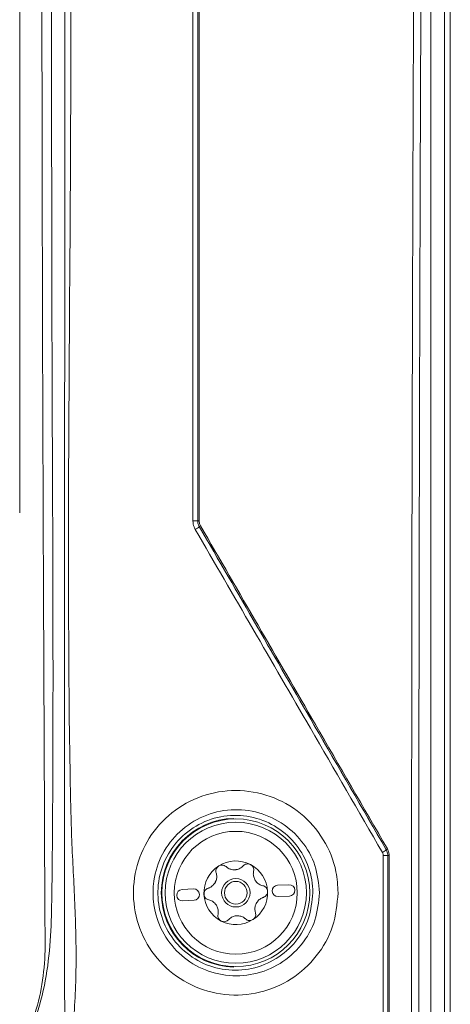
# Model space of a CAD drawing. Header units: millimetres. Extents: x 59 to 833, y 56 to 506.
# Tile 20 of 34: x 195 to 233, y 281 to 368. Entities that reach past the tile are written whole.
import ezdxf

# ---------------------------------------------------------------- set-up
doc = ezdxf.new("R2010")
doc.units = ezdxf.units.MM
doc.header["$LTSCALE"] = 2

msp = doc.modelspace()

# ---------------------------------------------------------------- linework, layer by layer
at = {"color": 7, "linetype": 'Continuous', "lineweight": 15}
for p, q in [((232.608, 485.898), (232.608, 75.898)), ((232.108, 255.622), (232.108, 485.268)), ((230.908, 255.622), (230.908, 484.068)), ((210.405, 323.872), (210.405, 323.872)), ((210.539, 323.372), (210.539, 323.372)), ((213.548, 297.643), (213.548, 297.695)), ((210.03, 291.481), (209.03, 291.436)), ((218.421, 291.854), (217.422, 291.81)), ((209.075, 290.437), (210.074, 290.482)), ((217.467, 290.811), (218.466, 290.855)), ((213.548, 284.596), (213.548, 284.649))]:
    msp.add_line(p, q, dxfattribs=at)
for radius in [6.5, 6.208, 5.408, 1.25, 1]:
    msp.add_circle((213.748, 291.146), radius, dxfattribs=at)
for centre, radius, start, end in [((210.076, 318.35), 5.532, 86.58592, 91.00321), ((209.39, 324.693), 1.751, 296.82392, 311.01333), ((210.503, 325.507), 1.637, 266.56314, 271.02648), ((210.878, 322.985), 0.514, 116.774, 131.24994), ((213.748, 291.146), 6.552, 91.74913, 268.25087), ((226.16, 295.696), 1.112, 295.30054, 317.04595), ((227.214, 294.717), 0.327, 115.22293, 137.35368), ((213.748, 291.146), 2.8, 62.55084, 122.55084), ((226.791, 276.786), 17.655, 88.97138, 90.28763), ((227.202, 299.632), 5.195, 268.96524, 270.30225), ((213.748, 291.146), 2.8, 122.55084, 182.55084), ((213.748, 291.146), 2.031, 90.05974, 95.04193), ((213.611, 294.234), 1.066, 267.80124, 277.30044), ((213.748, 291.146), 2.8, 2.55084, 62.55084), ((213.748, 291.146), 2.031, 150.05974, 155.04193), ((211.005, 292.57), 1.066, 327.80124, 337.30044), ((213.748, 291.146), 2.031, 30.05974, 35.04193), ((216.353, 292.809), 1.066, 207.80124, 217.30044), ((209.053, 290.937), 0.5, 92.55084, 272.55084), ((210.052, 290.981), 0.5, 272.55084, 92.55084), ((213.748, 291.146), 2.8, 302.55084, 2.55084), ((217.444, 291.31), 0.5, 92.55084, 272.55084), ((218.443, 291.355), 0.5, 272.55084, 92.55084), ((213.748, 291.146), 2.8, 182.55084, 242.55084), ((213.748, 291.146), 2.031, 210.05974, 215.04193), ((211.143, 289.483), 1.066, 27.80124, 37.30044), ((213.748, 291.146), 2.031, 330.05974, 335.04193), ((216.491, 289.721), 1.066, 147.80124, 157.30044), ((213.748, 291.146), 2.8, 242.55084, 302.55084), ((213.886, 288.058), 1.066, 87.80124, 97.30044), ((213.748, 291.146), 2.031, 270.05974, 275.04193)]:
    msp.add_arc(centre, radius, start, end, dxfattribs=at)
for points, knots in [([(229.207, 269.84), (229.205, 278.05), (229.198, 302.681), (229.257, 335.52), (229.398, 376.553), (229.612, 417.566), (229.899, 456.12), (230.104, 478.26), (230.157, 484.03)], [0, 0, 0, 0, 0.114875, 0.344632, 0.459507, 0.689264, 0.919022, 1, 1, 1, 1]), ([(230.809, 483.969), (230.755, 478.201), (230.549, 456.067), (230.259, 417.525), (230.041, 376.524), (229.898, 335.503), (229.836, 302.674), (229.841, 278.051), (229.842, 269.844)], [0, 0, 0, 0, 0.080978, 0.310736, 0.540493, 0.655368, 0.885125, 1, 1, 1, 1]), ([(197.496, 467.241), (197.497, 453.39), (197.498, 424.617), (197.544, 380.914), (197.548, 336.133), (197.759, 305.093), (197.526, 287.796), (197.213, 284.273), (196.485, 280.836), (195.107, 277.634), (193.339, 274.669), (191.151, 271.363), (188.872, 267.514), (186.293, 263.267), (183.793, 259.44), (180.734, 256.556), (177.651, 255.28), (174.883, 255.009), (169.621, 255.08), (160.018, 254.99), (151.177, 255.004), (146.075, 255.012)], [0, 0, 0, 0, 0.166079, 0.344991, 0.523901, 0.70281, 0.716952, 0.731094, 0.745147, 0.758851, 0.772659, 0.786476, 0.806359, 0.82624, 0.846067, 0.86097, 0.875896, 0.884989, 0.894134, 0.938897, 1, 1, 1, 1]), ([(199.12, 467.268), (199.137, 447.913), (199.17, 410.666), (199.364, 355.44), (198.853, 317.735), (199.279, 296.104), (199.598, 290.564), (199.768, 285.027), (199.536, 279.518), (198.842, 274.754), (197.518, 270.85), (195.001, 266.594), (191.64, 261.083), (188.645, 256.677), (187.148, 254.475)], [0, 0, 0, 0, 0.269126, 0.517925, 0.766723, 0.792322, 0.818054, 0.843705, 0.869143, 0.894495, 0.910229, 0.926005, 0.963024, 1, 1, 1, 1]), ([(196.971, 287.697), (196.971, 287.697), (196.971, 288.099), (196.954, 290.104), (196.889, 306.253), (196.742, 336.923), (196.676, 380.912), (196.652, 424.614), (196.705, 453.388), (196.731, 467.239)], [0, 0, 0, 0, 0, 0.006703, 0.033512, 0.269701, 0.519103, 0.768506, 1, 1, 1, 1]), ([(198.699, 278.448), (198.699, 278.448), (198.699, 286.181), (198.687, 311.844), (198.71, 355.432), (198.698, 410.651), (198.69, 447.899), (198.685, 467.254)], [0, 0, 0, 0, 0, 0.122769, 0.407426, 0.692082, 1, 1, 1, 1]), ([(194.758, 462.262), (194.758, 456.937), (194.758, 430.312), (194.754, 384.423), (194.748, 343.86), (194.746, 324.597)], [0, 0, 0, 0, 0.116042, 0.58021, 1, 1, 1, 1]), ([(210.405, 436.074), (210.405, 428.06), (210.405, 411.659), (210.405, 378.835), (210.405, 353.636), (210.405, 332.644), (210.405, 328.072), (210.405, 323.872)], [0, 0, 0, 0, 0.214458, 0.438894, 0.877862, 0.887783, 1, 1, 1, 1]), ([(210.534, 436.065), (210.534, 428.052), (210.534, 411.652), (210.533, 378.457), (210.533, 349.068), (210.533, 328.069), (210.532, 323.869)], [0, 0, 0, 0, 0.214458, 0.438895, 0.887783, 1, 1, 1, 1]), ([(209.979, 323.881), (209.979, 328.082), (209.978, 349.085), (209.977, 378.482), (209.975, 411.612), (209.975, 427.943), (209.974, 435.885)], [0, 0, 0, 0, 0.1124374, 0.5622063, 0.787083, 1, 1, 1, 1]), ([(210.18, 323.13), (210.109, 323.283), (209.996, 323.523), (209.983, 323.786), (209.979, 323.881)], [0, 0, 0, 0, 0.637117, 1, 1, 1, 1]), ([(210.405, 323.872), (210.408, 323.809), (210.417, 323.633), (210.491, 323.473), (210.539, 323.372)], [0, 0, 0, 0, 0.362753, 1, 1, 1, 1]), ([(210.532, 323.869), (210.535, 323.815), (210.542, 323.666), (210.606, 323.531), (210.647, 323.444)], [0, 0, 0, 0, 0.363038, 1, 1, 1, 1]), ([(210.539, 323.372), (212.225, 320.455), (215.597, 314.622), (221.076, 305.143), (224.866, 298.585), (226.974, 294.939)], [0, 0, 0, 0, 0.3074528, 0.6148756, 1, 1, 1, 1]), ([(210.647, 323.444), (212.332, 320.527), (215.703, 314.694), (221.18, 305.215), (224.968, 298.659), (227.075, 295.013)], [0, 0, 0, 0, 0.3074729, 0.6149157, 1, 1, 1, 1]), ([(226.635, 294.691), (224.525, 298.338), (220.73, 304.897), (215.244, 314.379), (211.868, 320.213), (210.18, 323.13)], [0, 0, 0, 0, 0.385126, 0.692549, 1, 1, 1, 1]), ([(222.748, 291.146), (222.651, 290.145), (222.456, 288.143), (220.939, 285.475), (218.699, 283.425), (215.868, 282.221), (212.775, 282.021), (209.776, 282.873), (207.237, 284.68), (205.458, 287.218), (204.628, 290.182), (204.82, 293.236), (206, 296.048), (208.038, 298.32), (210.72, 299.803), (213.761, 300.32), (216.819, 299.793), (219.54, 298.266), (221.573, 295.922), (222.609, 293.402), (222.71, 291.767), (222.748, 291.146)], [0, 0, 0, 0, 0.052765, 0.105515, 0.158678, 0.212634, 0.267212, 0.321951, 0.376371, 0.430202, 0.483457, 0.53635, 0.589184, 0.642262, 0.695814, 0.749934, 0.804511, 0.859202, 0.913534, 0.96714, 1, 1, 1, 1]), ([(221.105, 291.145), (221.025, 290.33), (220.863, 288.682), (219.596, 286.48), (217.71, 284.802), (215.359, 283.859), (212.847, 283.753), (210.458, 284.48), (208.451, 285.944), (207.037, 287.981), (206.455, 290.076), (206.455, 292.226), (207.046, 294.342), (208.497, 296.405), (210.562, 297.872), (212.999, 298.561), (215.509, 298.398), (217.808, 297.422), (219.629, 295.759), (220.866, 293.591), (221.025, 291.962), (221.105, 291.145)], [0, 0, 0, 0, 0.052868, 0.106858, 0.161449, 0.216176, 0.270577, 0.324394, 0.377633, 0.43058, 0.483523, 0.516476, 0.569859, 0.623833, 0.678333, 0.733043, 0.787506, 0.841332, 0.894417, 0.947022, 1, 1, 1, 1]), ([(220.517, 291.143), (220.517, 291.148), (220.516, 291.905), (220.258, 293.426), (219.154, 295.439), (217.449, 296.989), (215.314, 297.898), (212.977, 298.051), (210.71, 297.41), (208.786, 296.044), (207.435, 294.122), (206.885, 292.15), (206.884, 290.146), (207.426, 288.194), (208.743, 286.296), (210.612, 284.932), (212.836, 284.257), (215.173, 284.357), (217.36, 285.236), (219.113, 286.799), (220.292, 288.85), (220.442, 290.384), (220.517, 291.143)], [0, 0, 0, 0, 0.000339, 0.052936, 0.105506, 0.15858, 0.212416, 0.266902, 0.321637, 0.376155, 0.430138, 0.48352, 0.51647, 0.569408, 0.622354, 0.675602, 0.729439, 0.783867, 0.838616, 0.893209, 0.947175, 1, 1, 1, 1]), ([(226.702, 294.441), (226.701, 294.473), (226.697, 294.561), (226.659, 294.64), (226.635, 294.691)], [0, 0, 0, 0, 0.364761, 1, 1, 1, 1]), ([(226.974, 294.939), (227.021, 294.837), (227.096, 294.677), (227.105, 294.502), (227.108, 294.438)], [0, 0, 0, 0, 0.634879, 1, 1, 1, 1]), ([(227.075, 295.013), (227.13, 294.896), (227.216, 294.713), (227.226, 294.511), (227.229, 294.437)], [0, 0, 0, 0, 0.635026, 1, 1, 1, 1]), ([(226.704, 269.842), (226.703, 273.954), (226.703, 282.153), (226.703, 290.353), (226.702, 294.441)], [0, 0, 0, 0, 0.501466, 1, 1, 1, 1]), ([(227.108, 294.438), (227.108, 290.351), (227.108, 282.153), (227.108, 273.955), (227.108, 269.844)], [0, 0, 0, 0, 0.498534, 1, 1, 1, 1]), ([(227.108, 271.116), (227.108, 275.227), (227.108, 283.001), (227.108, 290.775), (227.108, 294.438)], [0, 0, 0, 0, 0.528809, 1, 1, 1, 1]), ([(227.229, 294.437), (227.229, 290.775), (227.229, 283.001), (227.229, 275.227), (227.229, 271.116)], [0, 0, 0, 0, 0.471191, 1, 1, 1, 1]), ([(212.242, 293.506), (212.234, 293.501), (212.179, 293.464), (212.089, 293.374), (212.011, 293.217), (211.985, 293.049), (212.009, 292.944), (212.021, 292.895)], [0, 0, 0, 0, 0.0375207, 0.28267, 0.5283737, 0.7789511, 1, 1, 1, 1]), ([(212.889, 293.449), (212.84, 293.486), (212.743, 293.559), (212.56, 293.598), (212.385, 293.581), (212.286, 293.529), (212.242, 293.506)], [0, 0, 0, 0, 0.264888, 0.530081, 0.787646, 1, 1, 1, 1]), ([(213.57, 293.168), (213.456, 293.184), (213.231, 293.214), (213.011, 293.342), (212.909, 293.432), (212.889, 293.449)], [0, 0, 0, 0, 0.446537, 0.891933, 1, 1, 1, 1]), ([(214.399, 293.516), (214.313, 293.438), (214.146, 293.286), (213.901, 293.199), (213.769, 293.18), (213.746, 293.176)], [0, 0, 0, 0, 0.471266, 0.910047, 1, 1, 1, 1]), ([(215.039, 293.63), (215.031, 293.634), (214.971, 293.664), (214.848, 293.697), (214.673, 293.686), (214.515, 293.624), (214.436, 293.551), (214.399, 293.516)], [0, 0, 0, 0, 0.037515, 0.2826605, 0.5283521, 0.7789338, 1, 1, 1, 1]), ([(215.313, 293.041), (215.321, 293.102), (215.335, 293.222), (215.278, 293.4), (215.176, 293.544), (215.081, 293.604), (215.039, 293.63)], [0, 0, 0, 0, 0.264866, 0.530071, 0.787644, 1, 1, 1, 1]), ([(215.411, 292.312), (215.367, 292.417), (215.28, 292.628), (215.282, 292.883), (215.308, 293.015), (215.313, 293.041)], [0, 0, 0, 0, 0.4465152, 0.8919128, 1, 1, 1, 1]), ([(212.021, 292.895), (212.046, 292.781), (212.094, 292.561), (212.046, 292.305), (211.997, 292.18), (211.988, 292.159)], [0, 0, 0, 0, 0.471287, 0.910038, 1, 1, 1, 1]), ([(216.126, 291.767), (216.015, 291.803), (215.801, 291.871), (215.603, 292.04), (215.52, 292.145), (215.506, 292.163)], [0, 0, 0, 0, 0.4712847, 0.9100282, 1, 1, 1, 1]), ([(211.324, 291.553), (211.268, 291.53), (211.156, 291.482), (211.03, 291.343), (210.957, 291.183), (210.953, 291.071), (210.951, 291.021)], [0, 0, 0, 0, 0.264879, 0.530081, 0.787629, 1, 1, 1, 1]), ([(211.907, 292.003), (211.837, 291.912), (211.698, 291.731), (211.477, 291.605), (211.349, 291.562), (211.324, 291.553)], [0, 0, 0, 0, 0.446539, 0.891937, 1, 1, 1, 1]), ([(216.545, 291.27), (216.545, 291.279), (216.541, 291.346), (216.508, 291.469), (216.411, 291.615), (216.278, 291.721), (216.175, 291.753), (216.126, 291.767)], [0, 0, 0, 0, 0.037504, 0.28265, 0.528351, 0.77893, 1, 1, 1, 1]), ([(216.172, 290.738), (216.228, 290.762), (216.34, 290.809), (216.466, 290.948), (216.539, 291.108), (216.543, 291.22), (216.545, 291.27)], [0, 0, 0, 0, 0.264886, 0.530069, 0.787664, 1, 1, 1, 1]), ([(210.951, 291.021), (210.951, 291.012), (210.955, 290.946), (210.988, 290.823), (211.086, 290.676), (211.218, 290.57), (211.321, 290.539), (211.37, 290.524)], [0, 0, 0, 0, 0.037505, 0.282657, 0.528363, 0.778922, 1, 1, 1, 1]), ([(211.37, 290.524), (211.481, 290.489), (211.695, 290.42), (211.893, 290.251), (211.976, 290.146), (211.991, 290.129)], [0, 0, 0, 0, 0.471286, 0.910059, 1, 1, 1, 1]), ([(215.589, 290.289), (215.659, 290.379), (215.798, 290.56), (216.019, 290.686), (216.147, 290.73), (216.172, 290.738)], [0, 0, 0, 0, 0.446514, 0.891935, 1, 1, 1, 1]), ([(212.086, 289.98), (212.129, 289.874), (212.216, 289.663), (212.214, 289.409), (212.188, 289.276), (212.183, 289.25)], [0, 0, 0, 0, 0.446532, 0.891908, 1, 1, 1, 1]), ([(215.476, 289.397), (215.451, 289.511), (215.402, 289.731), (215.45, 289.986), (215.499, 290.111), (215.508, 290.132)], [0, 0, 0, 0, 0.471287, 0.910038, 1, 1, 1, 1]), ([(212.183, 289.25), (212.176, 289.19), (212.161, 289.069), (212.218, 288.891), (212.32, 288.747), (212.415, 288.688), (212.457, 288.661)], [0, 0, 0, 0, 0.2648658, 0.5300714, 0.787643, 1, 1, 1, 1]), ([(212.457, 288.661), (212.465, 288.657), (212.525, 288.627), (212.648, 288.594), (212.823, 288.605), (212.981, 288.667), (213.06, 288.741), (213.097, 288.775)], [0, 0, 0, 0, 0.037514, 0.282662, 0.52836, 0.778929, 1, 1, 1, 1]), ([(213.097, 288.775), (213.183, 288.854), (213.35, 289.005), (213.595, 289.092), (213.728, 289.112), (213.75, 289.115)], [0, 0, 0, 0, 0.4712797, 0.9100508, 1, 1, 1, 1]), ([(213.927, 289.123), (214.04, 289.108), (214.266, 289.078), (214.485, 288.949), (214.587, 288.86), (214.607, 288.842)], [0, 0, 0, 0, 0.44653, 0.891935, 1, 1, 1, 1]), ([(214.607, 288.842), (214.656, 288.806), (214.753, 288.733), (214.936, 288.693), (215.111, 288.71), (215.21, 288.762), (215.255, 288.786)], [0, 0, 0, 0, 0.264867, 0.53007, 0.787644, 1, 1, 1, 1]), ([(215.255, 288.786), (215.262, 288.79), (215.318, 288.827), (215.408, 288.917), (215.486, 289.075), (215.511, 289.243), (215.487, 289.348), (215.476, 289.397)], [0, 0, 0, 0, 0.03752, 0.282668, 0.528373, 0.778951, 1, 1, 1, 1]), ([(193.972, 275.917), (193.972, 275.917), (194.654, 276.523), (195.231, 278.379), (196.325, 280.934), (196.879, 283.823), (196.994, 286.109), (196.989, 287.403), (196.971, 287.697), (196.971, 287.697)], [0, 0, 0, 0, 0.000004, 0.221738, 0.443488, 0.685788, 0.928264, 0.999995, 1, 1, 1, 1])]:
    msp.add_open_spline(points, degree=3, knots=knots, dxfattribs=at)

doc.saveas('drawing.dxf')
